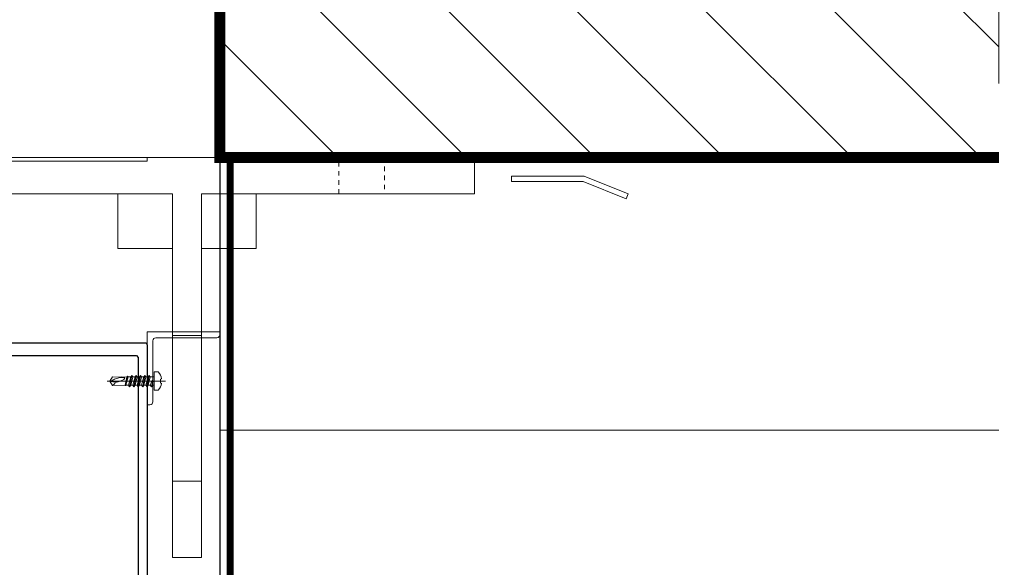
# Model space of a CAD drawing. Extents: x 4615668 to 9294084, y 5325188 to 10688993.
# Tile 39 of 256: x 4635353 to 4635380, y 5331403 to 5331418. Entities that reach past the tile are written whole.
import ezdxf

# ---------------------------------------------------------------- set-up
doc = ezdxf.new("R2010")
doc.units = 0
doc.header["$MEASUREMENT"] = 0
for name, pattern in [('1', [0]), ('ACAD_DOTTED', [0.5, 0.25, -0.25]), ('BUIB05', [1, 0.5, -0.5]), ('DASHDOT', [25.4, 12.7, -6.35, 0, -6.35])]:
    doc.linetypes.add(name, pattern=pattern)
for name, color, linetype, lineweight in [('.konstrukcjastalowa', 5, 'Continuous', 5), ('.kotwy', 6, 'Continuous', 5), ('A_wymiary', 152, 'Continuous', 5), ('ATH Al', 5, 'Continuous', 5), ('AW_OBRÓBKI', 3, 'Continuous', 5), ('AW_PROFILE', 7, 'Continuous', 5), ('hatch', 253, 'Continuous', 0), ('kotwy', 170, '1', 5), ('ocieplenie', 214, 'Continuous', 13)]:
    doc.layers.add(name, color=color, linetype=linetype, lineweight=lineweight)
doc.layers.add('CrossSectionsProfils', color=7, linetype='Continuous')
doc.layers.add('sciany', color=1, linetype='Continuous')
doc.styles.add('wewn', font='arial.ttf', dxfattribs={"height": 12})
doc.linetypes.add('BATTING', pattern='A,0.00254,-2.54,[134,ltypeshp.shx,S=2.54,R=0,X=-2.54,Y=0],-5.08,[134,ltypeshp.shx,S=2.54,R=180,X=2.54,Y=0],-2.54', length=10.16254)
doc.dimstyles.new('Kopia 1do100 wew', dxfattribs={"dimscale": 0.5, "dimtxt": 8, "dimasz": 15, "dimexe": 20, "dimexo": 0, "dimgap": 5, "dimtad": 1, "dimdec": 0, "dimzin": 9, "dimtxsty": 'wewn', "dimblk": 'ARCHTICK', "dimcen": 3, "dimdle": 20, "dimclrd": 256, "dimclre": 256, "dimclrt": 256, "dimadec": 0, "dimazin": 2, "dimtfac": 1, "dimtdec": 0, "dimtix": 1, "dimtmove": 2, "dimatfit": 3, "dimldrblk": 'NONE', "dimfxl": 0, "dimtvp": 1, "dimtolj": 1, "dimtzin": 0, "dimlwd": 5, "dimlwe": 5, "dimarcsym": 0})

# ---------------------------------------------------------------- blocks, each defined once
blk = doc.blocks.new('K43_0482_X', base_point=(52.501, 1020))
at = {"layer": 'CrossSectionsProfils', "flags": 128}
for points in [[(46.8099, 1000), (48.51093, 1000), (49.00444, 1000.50401), (49.00444, 1001.50153), (48.00692, 1001.50153), (48.00692, 1003.49657), (48.51093, 1004.00058), (49.73945, 1004.00058), (52.51151, 1005.59661), (55.27306, 1004.00058), (56.51208, 1004.00058), (57.00559, 1003.49657), (57.00559, 1001.50153), (56.00807, 1001.50153), (56.00807, 1000.50401), (56.51208, 1000), (58.20261, 1000), (58.50712, 1000.30451), (58.50712, 1034.99717), (59.01113, 1035.50118), (74.59343, 1035.50118), (75.09744, 1034.99717), (75.09744, 1027.00652), (74.09992, 1025.9985), (68.0098, 1025.9985), (66.50827, 1024.49697), (66.50827, 1020.29689), (66.80228, 1020.00288), (69.00732, 1020.00288), (69.51133, 1020.50689), (69.51133, 1021.0004), (68.0098, 1021.0004), (68.0098, 1023.00594), (68.50331, 1023.49945), (71.75837, 1023.49945), (72.01038, 1023.75145), (72.25188, 1023.49945), (75.50695, 1023.49945), (76.01096, 1023.00594), (76.01096, 1021.0004), (74.49893, 1021.0004), (74.49893, 1020.50689), (75.00294, 1020.00288), (77.19748, 1020.00288), (77.50198, 1020.29689), (77.50198, 1104.498), (77.49148, 1104.582), (77.48098, 1104.6555), (77.44948, 1104.72901), (77.40748, 1104.79201), (77.35498, 1104.85501), (77.29198, 1104.90751), (77.22898, 1104.94951), (77.15548, 1104.98101), (77.08198, 1104.99151), (76.99797, 1105.00201), (28.00404, 1105.00201), (27.92003, 1104.99151), (27.84653, 1104.98101), (27.77303, 1104.94951), (27.71003, 1104.90751), (27.64703, 1104.85501), (27.59453, 1104.79201), (27.55253, 1104.72901), (27.52103, 1104.6555), (27.51053, 1104.582), (27.50003, 1104.498), (27.50003, 1020.29689), (27.80453, 1020.00288), (29.99907, 1020.00288), (30.50308, 1020.50689), (30.50308, 1021.0004), (29.00156, 1021.0004), (29.00156, 1023.00594), (29.50556, 1023.49945), (32.75013, 1023.49945), (33.00213, 1023.75145), (33.25414, 1023.49945), (36.4987, 1023.49945), (37.00271, 1023.00594), (37.00271, 1021.0004), (35.50118, 1021.0004), (35.50118, 1020.50689), (36.00519, 1020.00288), (38.19973, 1020.00288), (38.50424, 1020.29689), (38.50424, 1024.49697), (37.00271, 1025.9985), (30.90209, 1025.9985), (29.90457, 1027.00652), (29.90457, 1034.99717), (30.39808, 1035.50118), (46.01188, 1035.50118), (46.50539, 1034.99717), (46.50539, 1000.30451), (46.8099, 1000)], [(75.09744, 1101.00143), (74.59343, 1101.50544), (30.39808, 1101.50544), (29.89407, 1101.00143), (29.89407, 1038.50424), (30.39808, 1038.00023), (74.59343, 1038.00023), (75.09744, 1038.50424), (75.09744, 1101.00143)], [(49.00444, 1034.99717), (48.51093, 1034.50366), (48.51093, 1007.62315), (49.25644, 1007.18214), (51.70299, 1008.59966), (53.30952, 1008.59966), (55.75607, 1007.18214), (56.51208, 1007.62315), (56.51208, 1034.50366), (56.00807, 1034.99717), (49.00444, 1034.99717)]]:
    blk.add_lwpolyline(points, dxfattribs=at)
blk = doc.blocks.new('3D góra 80002052_51')
at = {"layer": '.konstrukcjastalowa', "color": 251, "linetype": 'Continuous'}
for p, q in [((75, -49), (83, -49)), ((147, -49), (155, -49)), ((75, -89), (83, -89)), ((147, -89), (155, -89))]:
    blk.add_line(p, q, dxfattribs=at)
at = {"layer": '.kotwy'}
blk.add_lwpolyline([(0, 0), (230, 0), (230, -10), (155, -10), (155, -110), (147, -110), (147, -10), (83, -10), (83, -110), (75, -110), (75, -10), (0, -10), (0, 0)], dxfattribs=at)
for points in [[(60, -25), (75, -25), (75, -10), (60, -10)], [(83, -25), (98, -25), (98, -10), (83, -10)], [(132, -25), (147, -25), (147, -10), (132, -10)], [(155, -25), (170, -25), (170, -10), (155, -10)]]:
    blk.add_lwpolyline(points, close=True, dxfattribs=at)
at = {"layer": 'kotwy', "color": 251, "linetype": 'ACAD_DOTTED', "ltscale": 5}
for points in [[(24.75, 0), (24.75, -10), (37.25, -10), (37.25, 0)], [(205.25, 0), (205.25, -10), (192.75, -10), (192.75, 0)]]:
    blk.add_lwpolyline(points, close=True, dxfattribs=at)
blk = doc.blocks.new('SAMOWIERT_')
at = {"layer": 'AW_OBRÓBKI', "color": 6}
blk.add_lwpolyline([(0, 6.1), (0, -25.97)], dxfattribs=at)
at = {"layer": 'AW_OBRÓBKI', "color": 3}
for points in [[(-2.25, 0), (-5, 0), (-5, 2.18, -0.13616), (-1.25, 3.92), (-1.01, 3.42), (0.96, 3.42), (1.25, 3.92, -0.13614), (5, 2.18), (5, 0), (2.25, 0)], [(-0.67, -21.52, 0.33124), (-2.35, -23.02)], [(0.95, -16.7, 0.01995), (0.5, -17.53, 0.01994), (0.13, -18.4, 0.02331), (-0.18, -19.33, 0.01562), (-0.48, -20.51, 0.00749), (-0.58, -21.01, 0.0075), (-0.67, -21.52)], [(-0.15, -24.06, 0.02025), (0.46, -23.05, 0.02025), (0.98, -21.98, 0.0221), (1.5, -20.66, 0.03399), (1.8, -19.55, 0.03398), (1.95, -18.26, 0.034), (1.93, -16.97)], [(1.8, -16.29, -0.08545), (2.28, -18.29)]]:
    blk.add_lwpolyline(points, format="xyb", dxfattribs=at)
for points in [[(-2.25, 0), (-2.25, -1), (-3.15, -1.6), (-2.25, -2.2), (-2.25, -3.4), (-3.15, -4), (-2.25, -4.6), (-2.25, -5.8), (-3.15, -6.4), (-2.25, -7), (-2.25, -8.2), (-3.15, -8.8), (-2.25, -9.4), (-2.25, -10.6), (-3.15, -11.2), (-2.25, -11.8), (-2.25, -13), (-3.15, -13.6), (-2.25, -14.2), (-2.25, -15.58), (-2.69, -15.9), (-2.25, -16.04), (-2.35, -23.02), (0, -24.38)], [(-2.25, 0), (2.25, 0)], [(2.25, 0), (2.25, -2.2), (3.15, -2.8), (2.25, -3.4), (2.25, -4.6), (3.15, -5.2), (2.25, -5.8), (2.25, -7), (3.15, -7.6), (2.25, -8.2), (2.25, -9.4), (3.15, -10), (2.25, -10.6), (2.25, -11.8), (3.15, -12.4), (2.25, -13), (2.25, -14.38), (2.76, -14.78), (2.24, -15.14), (2.34, -23.02), (0, -24.38)], [(-3.15, -1.6), (0.45, -0.82)], [(3.15, -2.8), (-3.15, -4)], [(-3.15, -6.4), (3.15, -5.2)], [(-2.25, -2.2), (-0.05, -1.34), (0.45, -0.82), (-0.12, -0.58)], [(-2.25, -1), (-0.12, -0.58)], [(-2.25, -3.4), (2.25, -2.2)], [(2.25, -3.4), (-2.25, -4.6)], [(2.25, -4.6), (-2.25, -5.8)], [(-3.15, -8.8), (3.15, -7.6)], [(3.15, -10), (-3.15, -11.2)], [(-2.25, -7), (2.25, -5.8)], [(2.25, -7), (-2.25, -8.2)], [(-2.25, -9.4), (2.25, -8.2)], [(2.25, -9.4), (-2.25, -10.6)], [(-2.25, -11.8), (2.25, -10.6)], [(-3.15, -13.6), (3.15, -12.4)], [(2.76, -14.78), (-2.69, -15.9)], [(2.25, -11.8), (-2.25, -13)], [(-2.25, -14.2), (2.25, -13)], [(2.25, -14.38), (-2.25, -15.58)], [(-2.25, -16.04), (2.24, -15.14)], [(-0.67, -21.52), (-0.15, -24.06), (0.1, -24.32)], [(1.8, -16.29), (0.95, -16.7)]]:
    blk.add_lwpolyline(points, dxfattribs=at)
blk = doc.blocks.new('kątownik alu 20x20x2')
at = {"lineweight": 9}
blk.add_lwpolyline([(-24, -2, -0.414214), (-25, -1), (-25, 0), (0, 0), (0, -25), (-1, -25, -0.414214), (-2, -24), (-2, -3, 0.414214), (-3, -2)], format="xyb", close=True, dxfattribs=at)
blk = doc.blocks.new('hmhj')
at = {"layer": 'AW_OBRÓBKI', "elevation": -39.52}
blk.add_lwpolyline([(4664014.59, 5311216.5), (4664002.54, 5311211.63), (4664003.1, 5311210.24), (4664014.88, 5311215), (4664034.59, 5311215), (4664034.59, 5311216.5), (4664014.59, 5311216.5)], dxfattribs=at)
at = {"lineweight": 5, "xscale": 0.5000000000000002, "yscale": 0.5000000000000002, "zscale": 0.5000000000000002, "rotation": 90}
blk.add_blockref('SAMOWIERT_', (4664132.76, 5311160.11), dxfattribs=at)
at = {"layer": 'AW_PROFILE', "lineweight": 5, "xscale": -0.8, "yscale": 0.8, "zscale": 0.8, "rotation": 270}
blk.add_blockref('kątownik alu 20x20x2', (4664134.76, 5311173.61), dxfattribs=at)
blk = doc.blocks.new('*U5344')
at = {"color": 0, "linetype": 'ByBlock', "lineweight": -2, "transparency": 16777216}
blk.add_lwpolyline([(0, -1), (580.01, -1), (580.01, 0), (0, 0)], close=True, dxfattribs=at)
blk = doc.blocks.new('_ArchTick')
at = {"color": 0, "linetype": 'ByBlock', "const_width": 0.15}
blk.add_lwpolyline([(-0.5, -0.5), (0.5, 0.5)], dxfattribs=at)
blk = doc.blocks.new('*D5553')
at = {"layer": 'A_wymiary', "lineweight": 5, "ltscale": 40}
for p, q in [((4635300.468, 5331391.104), (4635300.468, 5331343.604)), ((4635356.466, 5331391.104), (4635356.466, 5331343.604)), ((4635290.468, 5331353.604), (4635366.466, 5331353.604))]:
    blk.add_line(p, q, dxfattribs=at)
at = {"layer": 'Defpoints', "color": 0}
for p in [(4635300.468, 5331405.997), (4635356.466, 5331405.997), (4635356.466, 5331353.604)]:
    blk.add_point(p, dxfattribs=at)
at = {"layer": 'A_wymiary', "linetype": 'ByBlock', "lineweight": 5, "xscale": 7.5, "yscale": 7.5, "zscale": 7.5, "rotation": 180}
blk.add_blockref('_ArchTick', (4635300.468, 5331353.604), dxfattribs=at)
at = {"layer": 'A_wymiary', "linetype": 'ByBlock', "lineweight": 5, "xscale": 7.5, "yscale": 7.5, "zscale": 7.5}
blk.add_blockref('_ArchTick', (4635356.466, 5331353.604), dxfattribs=at)
at = {"layer": 'A_wymiary', "ltscale": 40, "insert": (4635328.467, 5331362.23), "char_height": 12, "attachment_point": 5, "style": 'wewn'}
blk.add_mtext('\\A1;56', dxfattribs=at)
blk = doc.blocks.new('_None')

msp = doc.modelspace()

# ---------------------------------------------------------------- hatches: boundary and pattern name
at = {"layer": 'hatch', "lineweight": 0, "ltscale": 40, "transparency": 33554687}
h = msp.add_hatch(dxfattribs=at)
h.set_pattern_fill('ANSI31', color=256, scale=20, angle=90)
h.set_pattern_definition([(135, (9981082.0262, 698577.8487), (-1.767766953, -1.767766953), [])])
h.paths.add_polyline_path([(4635298.466, 5331426.825), (4635273.466, 5331426.825), (4635273.466, 5331414.325), (4635298.466, 5331414.325)])
h.paths.add_polyline_path([(4635298.466, 5331426.825), (4635298.466, 5331444.325), (4635273.466, 5331444.325), (4635273.466, 5331426.825)])
h.paths.add_polyline_path([(4635265.651, 5331426.825), (4635265.651, 5331414.325), (4635273.466, 5331414.325), (4635273.466, 5331426.825)])
h.paths.add_polyline_path([(4635265.651, 5331444.325), (4635265.651, 5331426.825), (4635273.466, 5331426.825), (4635273.466, 5331444.325)])
h.paths.add_polyline_path([(4635379.88, 5331414.325), (4635379.88, 5331426.825), (4635358.466, 5331426.825), (4635358.466, 5331414.325)])
h.paths.add_polyline_path([(4635379.88, 5331426.825), (4635379.88, 5331444.325), (4635358.466, 5331444.325), (4635358.466, 5331426.825)])

# ---------------------------------------------------------------- linework, layer by layer
at = {"linetype": 'DASHDOT', "lineweight": 0}
msp.add_lwpolyline([(4635358.466, 5331414.325), (4635358.466, 5331444.325), (4635298.466, 5331444.3), (4635298.466, 5331414.3)], close=True, dxfattribs=at)
msp.add_lwpolyline([(4635265.651, 5331414.325), (4635379.88, 5331414.325)], dxfattribs=at)
at = {"layer": 'A_wymiary', "linetype": 'BUIB05', "ltscale": 40}
msp.add_lwpolyline([(4635265.651, 5331476.359), (4635379.88, 5331476.359), (4635379.88, 5331378.292), (4635265.651, 5331378.292)], close=True, dxfattribs=at)
at = {"layer": 'hatch', "linetype": 'BATTING', "lineweight": 0, "ltscale": 7.5}
msp.add_lwpolyline([(4635358.466, 5331406.825), (4635379.88, 5331406.825)], dxfattribs=at)
at = {"layer": 'ocieplenie', "lineweight": -3, "ltscale": 40}
for points in [[(4635358.466, 5331414.325), (4635358.466, 5331395.325), (4635379.88, 5331395.325)], [(4635358.466, 5331414.325), (4635358.466, 5331397.325), (4635379.88, 5331397.325)]]:
    msp.add_lwpolyline(points, dxfattribs=at)
at = {"layer": 'ocieplenie', "lineweight": 0, "ltscale": 40, "const_width": 0.2}
msp.add_lwpolyline([(4635358.752, 5331414.325), (4635358.752, 5331399.325), (4635379.88, 5331399.325)], dxfattribs=at)
at = {"layer": 'sciany', "ltscale": 40, "const_width": 0.3}
msp.add_lwpolyline([(4635379.88, 5331414.325), (4635358.466, 5331414.325), (4635358.466, 5331444.325), (4635379.88, 5331444.325)], dxfattribs=at)

# ---------------------------------------------------------------- block references
at = {"layer": '.kotwy', "lineweight": 5, "xscale": 0.1, "yscale": 0.1, "zscale": 0.1}
msp.add_blockref('3D góra 80002052_51', (4635342.466, 5331414.325), dxfattribs=at)
at = {"layer": 'A_wymiary', "xscale": -0.1, "yscale": 0.1, "zscale": 0.1}
msp.add_blockref('hmhj', (5101769.943, 4800292.164), dxfattribs=at)
at = {"layer": 'ATH Al', "xscale": 0.1, "yscale": 0.1, "zscale": 0.1}
msp.add_blockref('*U5344', (4635298.466, 5331414.325), dxfattribs=at)
at = {"layer": 'CrossSectionsProfils', "xscale": 0.1, "yscale": -0.1, "zscale": 0.1, "rotation": 180}
msp.add_blockref('K43_0482_X', (4635353.966, 5331400.725), dxfattribs=at)
msp.add_blockref('K43_0482_X', (4635353.966, 5331400.725), dxfattribs=at)

# ---------------------------------------------------------------- dimensions: what is measured, and where the dimension line sits
at = {"layer": 'A_wymiary', "ltscale": 40}
dim = msp.add_linear_dim(base=(4635356.466, 5331353.604), p1=(4635300.468, 5331405.997), p2=(4635356.466, 5331405.997), dimstyle='Kopia 1do100 wew', override={"dimtxsty": 'wewn', "dimldrblk": 'None'}, dxfattribs=at)
dim.commit()
dim.dimension.update_dxf_attribs({"geometry": '*D5553', "text_midpoint": (4635328.467, 5331362.23)})

doc.saveas('drawing.dxf')
